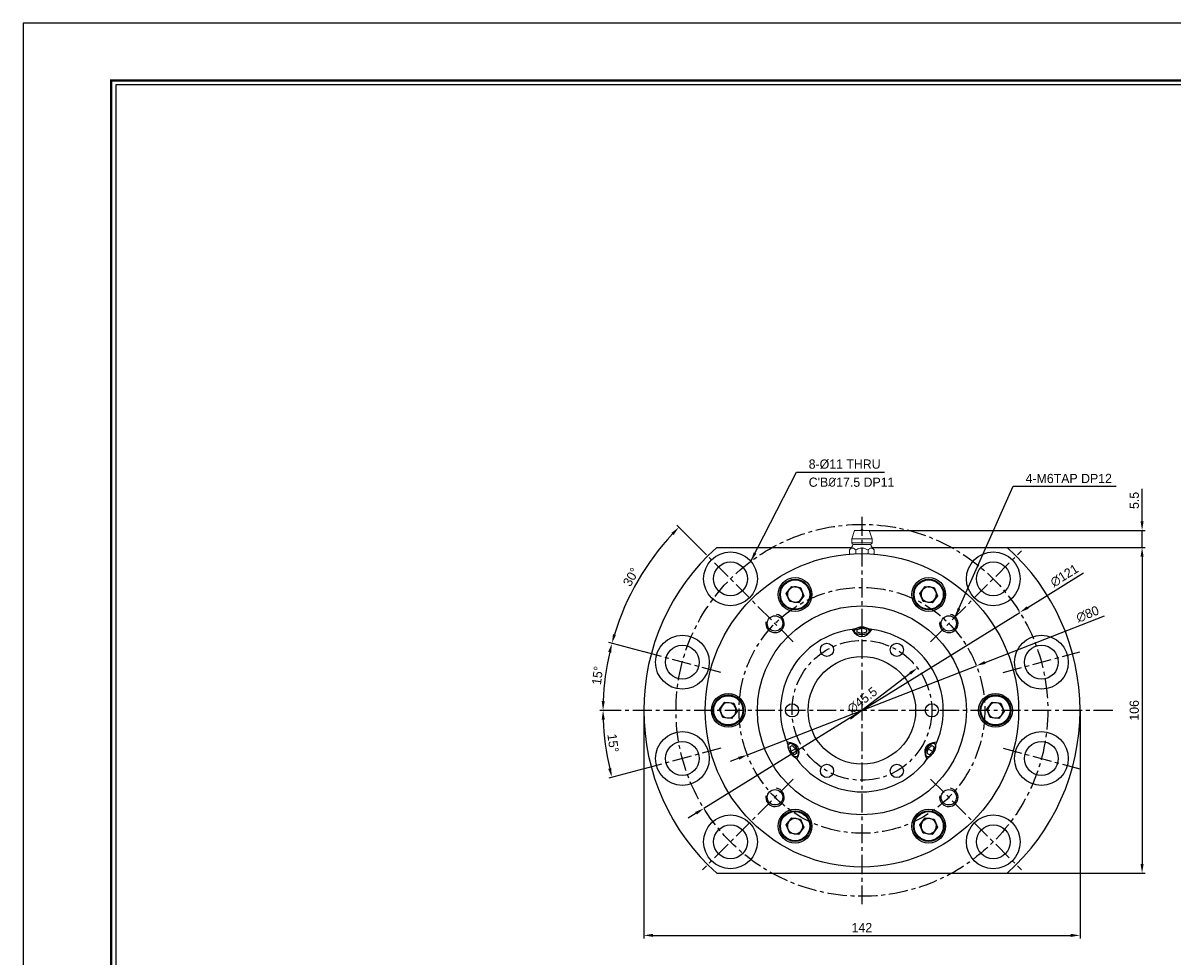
# Model space of a CAD drawing. Header units: millimetres. Extents: x -29 to 5648, y -387 to 3949.
# Tile 2 of 5: x 0 to 374, y 299 to 603. Entities that reach past the tile are written whole.
import ezdxf
from ezdxf.enums import TextEntityAlignment as Align

# ---------------------------------------------------------------- set-up
doc = ezdxf.new("R2010")
doc.units = ezdxf.units.MM
doc.linetypes.add('CENTER', pattern=[2, 1.25, -0.25, 0.25, -0.25])
doc.layers.get('0').update_dxf_attribs({"linetype": 'CONTINUOUS'})
doc.layers.get('Defpoints').update_dxf_attribs({"linetype": 'CONTINUOUS'})
for name, color, linetype in [('5', 7, 'CONTINUOUS'), ('7', 7, 'CONTINUOUS'), ('center', 1, 'CENTER'), ('OUTLINE', 7, 'CONTINUOUS')]:
    doc.layers.add(name, color=color, linetype=linetype)
doc.dimstyles.new('3', dxfattribs={"dimtxt": 3, "dimasz": 3, "dimexe": 1, "dimexo": 0, "dimgap": 1, "dimtad": 1, "dimdec": 3, "dimzin": 11, "dimdsep": 46, "dimtxsty": 'Standard', "dimcen": 0, "dimclrd": 5, "dimclre": 5, "dimclrt": 3, "dimadec": 0, "dimazin": 0, "dimtfac": 0.6, "dimtdec": 3, "dimtmove": 0, "dimatfit": 3, "dimfxl": 1.25, "dimtolj": 1, "dimtzin": 11, "dimarcsym": 0})

# ---------------------------------------------------------------- blocks, each defined once
blk = doc.blocks.new('란표제')
at = {"layer": '7', "color": 0}
for p, q in [((386.1, 273), (0, 273)), ((0, 273), (0, 0))]:
    blk.add_line(p, q, dxfattribs=at)
at = {"layer": '7', "const_width": 0.325}
blk.add_lwpolyline([(377.65, 8.45), (377.65, 264.55), (13, 264.55), (13, 8.45)], close=True, dxfattribs=at)
at = {"layer": '7'}
blk.add_lwpolyline([(377, 9.1), (377, 263.9), (13.65, 263.9), (13.65, 9.1)], close=True, dxfattribs=at)
at = {"layer": '5', "ltscale": 0.5}
for tag, p, height in [('TITLE', (308.32, 31.73), 3.25), ('도번', (326.54, 20.34), 3.25), ('SCALE', (329.92, 12.42), 1.56), ('DATE', (360.13, 12.36), 1.56)]:
    blk.add_attdef(tag, p, '', height=height, dxfattribs=at)
at = {"layer": '7'}
for tag, p in [('필렛', (233.03, 14.17)), ('모따기', (233.03, 10.79))]:
    blk.add_attdef(tag, text='', height=1.5, dxfattribs=at).set_placement(p, align=Align.MIDDLE_LEFT)
blk = doc.blocks.new('*D3767')
at = {"color": 5, "lineweight": -2, "ltscale": 5}
for p, q in [((202.07, 379.72), (202.07, 305.52)), ((344.07, 379.72), (344.07, 305.52)), ((205.07, 306.52), (341.07, 306.52))]:
    blk.add_line(p, q, dxfattribs=at)
at = {"color": 5}
for points in [[(205.07, 307.02), (205.07, 306.02), (202.07, 306.52)], [(341.07, 306.02), (341.07, 307.02), (344.07, 306.52)]]:
    blk.add_solid(points, dxfattribs=at)
at = {"layer": 'Defpoints', "color": 0}
for p in [(202.07, 379.72), (344.07, 379.72), (344.07, 306.52)]:
    blk.add_point(p, dxfattribs=at)
at = {"color": 3, "ltscale": 5, "insert": (273.07, 309.06), "char_height": 3, "attachment_point": 5}
blk.add_mtext('\\A1;142', dxfattribs=at)
blk = doc.blocks.new('*D3768')
at = {"color": 5, "lineweight": -2, "ltscale": 5}
for p, q in [((202.14, 398.73), (190.72, 401.79)), ((191.42, 379.72), (187.81, 379.72))]:
    blk.add_line(p, q, dxfattribs=at)
blk.add_arc((273.07, 379.72), 84.25, 167.0402, 177.9598, dxfattribs=at)
at = {"color": 5}
for points in [[(191.45, 398.5), (190.48, 398.74), (191.69, 401.53)], [(188.37, 382.73), (189.37, 382.71), (188.81, 379.72)]]:
    blk.add_solid(points, dxfattribs=at)
at = {"layer": 'Defpoints', "color": 0}
for p in [(202.14, 398.73), (190.09, 394.35), (227.12, 392.03), (191.42, 379.72), (354.72, 379.72)]:
    blk.add_point(p, dxfattribs=at)
at = {"color": 3, "ltscale": 5, "insert": (187.02, 391.05), "char_height": 3, "attachment_point": 5, "rotation": 82.5}
blk.add_mtext('\\A1;15%%d', dxfattribs=at)
blk = doc.blocks.new('*D3769')
at = {"color": 5, "lineweight": -2, "ltscale": 5}
for p, q in [((221.15, 431.64), (212.8, 439.99)), ((202.14, 398.73), (190.74, 401.78))]:
    blk.add_line(p, q, dxfattribs=at)
blk.add_arc((273.07, 379.72), 84.24, 137.0407, 162.9593, dxfattribs=at)
at = {"color": 5}
for points in [[(211.78, 436.78), (211.06, 437.47), (213.51, 439.29)], [(192.05, 404.55), (193.01, 404.27), (191.7, 401.52)]]:
    blk.add_solid(points, dxfattribs=at)
at = {"layer": 'Defpoints', "color": 0}
for p in [(221.15, 431.64), (204.07, 428.04), (250.73, 402.06), (202.14, 398.73), (227.12, 392.03)]:
    blk.add_point(p, dxfattribs=at)
at = {"color": 3, "ltscale": 5, "insert": (197.92, 423.11), "char_height": 3, "attachment_point": 5, "rotation": 60}
blk.add_mtext('\\A1;30%%d', dxfattribs=at)
blk = doc.blocks.new('*D3770')
at = {"color": 5, "lineweight": -2, "ltscale": 5}
for p, q in [((191.42, 379.72), (187.81, 379.72)), ((202.14, 360.72), (190.72, 357.66))]:
    blk.add_line(p, q, dxfattribs=at)
blk.add_arc((273.07, 379.72), 84.25, 182.0402, 192.9598, dxfattribs=at)
at = {"color": 5}
for points in [[(189.37, 376.73), (188.37, 376.71), (188.81, 379.72)], [(190.48, 360.71), (191.45, 360.95), (191.69, 357.92)]]:
    blk.add_solid(points, dxfattribs=at)
at = {"layer": 'Defpoints', "color": 0}
for p in [(191.42, 379.72), (354.72, 379.72), (189.14, 372.38), (227.12, 367.41), (202.14, 360.72)]:
    blk.add_point(p, dxfattribs=at)
at = {"color": 3, "ltscale": 5, "insert": (192.06, 369.06), "char_height": 3, "attachment_point": 5, "rotation": 277.5}
blk.add_mtext('\\A1;15%%d', dxfattribs=at)
blk = doc.blocks.new('*D3771')
at = {"color": 5, "lineweight": -2, "ltscale": 5}
for p, q in [((320.31, 432.72), (365.27, 432.72)), ((364.27, 429.72), (364.27, 329.72)), ((320.31, 326.72), (365.27, 326.72))]:
    blk.add_line(p, q, dxfattribs=at)
at = {"color": 5}
for points in [[(364.77, 429.72), (363.77, 429.72), (364.27, 432.72)], [(363.77, 329.72), (364.77, 329.72), (364.27, 326.72)]]:
    blk.add_solid(points, dxfattribs=at)
at = {"layer": 'Defpoints', "color": 0}
for p in [(320.31, 432.72), (320.31, 326.72), (364.27, 326.72)]:
    blk.add_point(p, dxfattribs=at)
at = {"color": 3, "ltscale": 5, "insert": (361.73, 379.72), "char_height": 3, "attachment_point": 5, "rotation": 90}
blk.add_mtext('\\A1;106', dxfattribs=at)
blk = doc.blocks.new('*D3772')
at = {"color": 5, "lineweight": -2, "ltscale": 5}
for p, q in [((364.27, 441.22), (364.27, 451.81)), ((275.47, 438.22), (365.27, 438.22)), ((364.27, 432.72), (364.27, 438.22)), ((320.31, 432.72), (365.27, 432.72)), ((364.27, 429.72), (364.27, 426.72))]:
    blk.add_line(p, q, dxfattribs=at)
at = {"color": 5}
for points in [[(363.77, 441.22), (364.77, 441.22), (364.27, 438.22)], [(364.77, 429.72), (363.77, 429.72), (364.27, 432.72)]]:
    blk.add_solid(points, dxfattribs=at)
at = {"layer": 'Defpoints', "color": 0}
for p in [(275.47, 438.22), (364.27, 438.22), (320.31, 432.72)]:
    blk.add_point(p, dxfattribs=at)
at = {"color": 3, "ltscale": 5, "insert": (361.74, 448.02), "char_height": 3, "attachment_point": 5, "rotation": 90}
blk.add_mtext('\\A1;5.5', dxfattribs=at)
blk = doc.blocks.new('*D3773')
at = {"color": 5, "lineweight": -2, "ltscale": 5}
for p, q in [((313.14, 395.31), (352.05, 410.44)), ((235.79, 365.22), (310.35, 394.22)), ((232.99, 364.13), (230.2, 363.05))]:
    blk.add_line(p, q, dxfattribs=at)
at = {"color": 5}
for points in [[(312.96, 395.78), (313.33, 394.84), (310.35, 394.22)], [(233.17, 363.67), (232.81, 364.6), (235.79, 365.22)]]:
    blk.add_solid(points, dxfattribs=at)
at = {"layer": 'Defpoints', "color": 0}
for p in [(310.35, 394.22), (235.79, 365.22)]:
    blk.add_point(p, dxfattribs=at)
at = {"color": 3, "ltscale": 5, "insert": (346.53, 411.02), "char_height": 3, "attachment_point": 5, "rotation": 21.2536}
blk.add_mtext('\\A1;∅80', dxfattribs=at)
blk = doc.blocks.new('*D3774')
at = {"color": 5, "lineweight": -2, "ltscale": 5}
for p, q in [((327.04, 413.18), (345.19, 424.43)), ((221.65, 347.85), (324.49, 411.6)), ((219.1, 346.27), (216.55, 344.69))]:
    blk.add_line(p, q, dxfattribs=at)
at = {"color": 5}
for points in [[(326.78, 413.6), (327.3, 412.75), (324.49, 411.6)], [(219.36, 345.84), (218.83, 346.69), (221.65, 347.85)]]:
    blk.add_solid(points, dxfattribs=at)
at = {"layer": 'Defpoints', "color": 0}
for p in [(324.49, 411.6), (221.65, 347.85)]:
    blk.add_point(p, dxfattribs=at)
at = {"color": 3, "ltscale": 5, "insert": (338.97, 423.56), "char_height": 3, "attachment_point": 5, "rotation": 31.7922}
blk.add_mtext('\\A1;∅121', dxfattribs=at)
blk = doc.blocks.new('*D3791')
at = {"layer": 'Defpoints', "color": 0}
for p in [(291.13, 393.56), (255.01, 365.89)]:
    blk.add_point(p, dxfattribs=at)
at = {"layer": 'OUTLINE', "color": 5, "lineweight": -2, "ltscale": 5}
blk.add_line((288.75, 391.73), (269.35, 376.87), dxfattribs=at)
at = {"layer": 'OUTLINE', "color": 5}
blk.add_solid([(289.05, 391.33), (288.44, 392.13), (291.13, 393.56)], dxfattribs=at)
at = {"layer": 'OUTLINE', "color": 3, "ltscale": 5, "insert": (273.2, 383.02), "char_height": 3, "attachment_point": 5, "rotation": 37.4496}
blk.add_mtext('\\A1;∅45.5', dxfattribs=at)

msp = doc.modelspace()

# ---------------------------------------------------------------- linework, layer by layer
at = {"color": 7, "linetype": 'Continuous', "lineweight": 15}
for p, q in [((270.6686, 438.2218), (269.7686, 435.5218)), ((275.4686, 438.2218), (270.6686, 438.2218)), ((276.3686, 435.5218), (275.4686, 438.2218)), ((269.7686, 435.5218), (269.7686, 434.2218)), ((273.0686, 435.5218), (269.7686, 435.5218)), ((276.3686, 435.5218), (273.0686, 435.5218)), ((276.3686, 434.2218), (276.3686, 435.5218)), ((269.0271, 431.9004), (269.0271, 430.7633)), ((269.0271, 430.7633), (269.2144, 430.576)), ((270.2686, 433.7218), (275.8686, 433.7218)), ((271.0478, 431.9004), (271.0478, 430.7633)), ((275.0893, 431.9004), (275.0893, 430.7633)), ((276.9227, 430.576), (277.11, 430.7633)), ((277.11, 430.7633), (277.11, 431.9004))]:
    msp.add_line(p, q, dxfattribs=at)
at = {"color": 8, "linetype": 'Continuous', "lineweight": 15}
msp.add_line((276.3686, 434.2218), (269.7686, 434.2218), dxfattribs=at)
at = {"color": 7, "linetype": 'Continuous', "lineweight": 15}
for centre, radius, start, end in [((273.0686, 438.2218), 0.4, 0, 180), ((264.7743, 436.1328), 6, 315.104952, 336.307361), ((270.2686, 434.2218), 0.5, 180, 270), ((275.8686, 434.2218), 0.5, 270, 0), ((281.3628, 436.1328), 6, 203.692639, 224.850879)]:
    msp.add_arc(centre, radius, start, end, dxfattribs=at)
at = {"color": 5, "ltscale": 5}
for centre in [(244.7843, 408.0061), (301.3528, 408.0061), (244.7843, 351.4375), (301.3528, 351.4375)]:
    msp.add_arc(centre, 3, 170, 80, dxfattribs=at)
at = {"color": 7, "linetype": 'Continuous', "lineweight": 15}
for points, knots in [([(269.0271, 431.9004), (269.1339, 432.0051), (269.3484, 432.2154), (269.7268, 432.4914), (270.1176, 432.5617), (270.4781, 432.4004), (270.7669, 432.1769), (270.9538, 431.9929), (271.0478, 431.9004)], [0, 0, 0, 0, 0.16732129, 0.33612297, 0.5650141, 0.70682992, 0.85260944, 1, 1, 1, 1]), ([(271.0478, 431.9004), (271.2798, 432.0148), (271.7427, 432.243), (272.4204, 432.472), (273.0802, 432.5499), (273.6896, 432.4717), (274.3691, 432.2538), (274.8224, 432.0313), (275.0893, 431.9004)], [0, 0, 0, 0, 0.1818455, 0.36288164, 0.50003051, 0.6453139, 0.79120345, 1, 1, 1, 1]), ([(275.0893, 431.9004), (275.1961, 432.0051), (275.4106, 432.2154), (275.7889, 432.4914), (276.1798, 432.5617), (276.5402, 432.4004), (276.8291, 432.1769), (277.016, 431.9929), (277.11, 431.9004)], [0, 0, 0, 0, 0.16732129, 0.33612294, 0.56501448, 0.70682989, 0.85260941, 1, 1, 1, 1])]:
    msp.add_open_spline(points, degree=3, knots=knots, dxfattribs=at)
for points in [[(269.2367, 430.5777), (269.1664, 430.637), (269.0968, 430.7001), (269.0271, 430.7633)], [(271.0478, 430.7633), (271.0167, 430.7347), (270.9855, 430.7062), (270.9543, 430.678)], [(271.2143, 430.6881), (271.1587, 430.713), (271.1033, 430.7381), (271.0478, 430.7633)], [(275.0893, 430.7633), (275.0344, 430.7381), (274.9795, 430.7129), (274.9245, 430.688)], [(275.1839, 430.6779), (275.1523, 430.7061), (275.1208, 430.7347), (275.0893, 430.7633)], [(277.11, 430.7633), (277.041, 430.7), (276.972, 430.6368), (276.9023, 430.5775)]]:
    msp.add_open_spline(points, degree=3, dxfattribs=at)
at = {"layer": 'center', "ltscale": 5}
for p, q in [((273.0686, 442.7218), (273.0686, 316.7218)), ((250.7332, 402.0571), (221.1458, 431.6446)), ((295.4039, 402.0571), (324.9913, 431.6446)), ((227.1193, 392.0339), (202.1408, 398.7269)), ((319.0178, 392.0339), (343.9963, 398.7269)), ((354.7186, 379.7218), (191.4186, 379.7218)), ((227.1193, 367.4098), (202.1408, 360.7168)), ((319.0178, 367.4098), (343.9963, 360.7168)), ((250.7332, 357.3865), (221.1458, 327.7991)), ((295.4039, 357.3865), (324.9913, 327.7991))]:
    msp.add_line(p, q, dxfattribs=at)
for radius in [60.5, 40, 22.75]:
    msp.add_circle((273.0686, 379.7218), radius, dxfattribs=at)
at = {"layer": 'OUTLINE'}
for p, q in [((225.8245, 432.7218), (269.7104, 432.7218)), ((276.4267, 432.7218), (320.3126, 432.7218)), ((248.4568, 417.7733), (250.2162, 420.0619)), ((250.2162, 420.0619), (253.078, 419.6825)), ((253.078, 419.6825), (254.1803, 417.0145)), ((291.9568, 417.7733), (293.7162, 420.0619)), ((293.7162, 420.0619), (296.578, 419.6825)), ((296.578, 419.6825), (297.6803, 417.0145)), ((249.5591, 415.1053), (248.4568, 417.7733)), ((254.1803, 417.0145), (252.4209, 414.7259)), ((293.0591, 415.1053), (291.9568, 417.7733)), ((297.6803, 417.0145), (295.9209, 414.7259)), ((252.4209, 414.7259), (249.5591, 415.1053)), ((295.9209, 414.7259), (293.0591, 415.1053)), ((270.8618, 406.1298), (270.8948, 406.1325)), ((271.5686, 405.9753), (273.0686, 406.4083)), ((271.5686, 405.1093), (271.5686, 405.9753)), ((273.0686, 404.6763), (271.5686, 405.1093)), ((274.5686, 405.9753), (273.0686, 406.4083)), ((273.0686, 404.6763), (273.0686, 406.4083)), ((274.5686, 405.1093), (273.0686, 404.6763)), ((274.5686, 405.9753), (274.5686, 405.1093)), ((275.2423, 406.1325), (275.2753, 406.1298)), ((226.7068, 380.1012), (228.4662, 382.3898)), ((228.4662, 382.3898), (231.328, 382.0104)), ((231.328, 382.0104), (232.4303, 379.3424)), ((313.7068, 380.1012), (315.4662, 382.3898)), ((315.4662, 382.3898), (318.328, 382.0104)), ((318.328, 382.0104), (319.4303, 379.3424)), ((227.8091, 377.4332), (226.7068, 380.1012)), ((232.4303, 379.3424), (230.6709, 377.0538)), ((314.8091, 377.4332), (313.7068, 380.1012)), ((319.4303, 379.3424), (317.6709, 377.0538)), ((230.6709, 377.0538), (227.8091, 377.4332)), ((317.6709, 377.0538), (314.8091, 377.4332)), ((249.1094, 368.399), (249.0952, 368.4289)), ((249.5823, 367.8941), (250.3323, 368.3271)), ((249.5823, 367.8941), (249.9573, 366.3785)), ((251.4573, 367.2446), (249.9573, 366.3785)), ((250.3323, 368.3271), (251.4573, 367.2446)), ((251.4573, 367.2446), (251.8323, 365.729)), ((294.3048, 365.729), (294.6798, 367.2446)), ((294.6798, 367.2446), (295.8048, 368.3271)), ((294.6798, 367.2446), (296.1798, 366.3785)), ((295.8048, 368.3271), (296.5548, 367.8941)), ((296.5548, 367.8941), (296.1798, 366.3785)), ((297.0647, 367.5997), (296.9582, 367.341)), ((297.0419, 368.4289), (297.0277, 368.399)), ((251.0823, 365.296), (249.9573, 366.3785)), ((251.8323, 365.729), (251.0823, 365.296)), ((251.3019, 364.6068), (251.2831, 364.634)), ((293.9013, 366.2821), (293.8705, 366.2831)), ((295.0548, 365.296), (294.3048, 365.729)), ((294.854, 364.634), (294.8352, 364.6068)), ((295.0548, 365.296), (296.1798, 366.3785)), ((248.4568, 342.4291), (250.2162, 344.7177)), ((250.2162, 344.7177), (253.078, 344.3383)), ((291.9568, 342.4291), (293.7162, 344.7177)), ((293.7162, 344.7177), (296.578, 344.3383)), ((249.5591, 339.7611), (248.4568, 342.4291)), ((254.1803, 341.6703), (252.4209, 339.3817)), ((253.078, 344.3383), (254.1803, 341.6703)), ((293.0591, 339.7611), (291.9568, 342.4291)), ((297.6803, 341.6703), (295.9209, 339.3817)), ((296.578, 344.3383), (297.6803, 341.6703)), ((252.4209, 339.3817), (249.5591, 339.7611)), ((295.9209, 339.3817), (293.0591, 339.7611)), ((225.8245, 326.7218), (320.3126, 326.7218))]:
    msp.add_line(p, q, dxfattribs=at)
at = {"layer": 'OUTLINE', "flags": 128}
for points in [[(275.2753, 406.1298), (275.4927, 405.8478), (275.5685, 405.548), (275.4982, 405.2478), (275.2858, 404.9649), (274.9439, 404.7157), (274.4923, 404.5148), (273.9575, 404.374), (273.3708, 404.3015), (272.7663, 404.3015), (272.1796, 404.374), (271.6448, 404.5148), (271.1932, 404.7157), (270.8513, 404.9649), (270.6389, 405.2478), (270.5686, 405.548), (270.6444, 405.8478), (270.8618, 406.1298)], [(273.0686, 406.7651), (273.6538, 406.7295), (274.205, 406.625), (274.6902, 406.4576), (275.0812, 406.2369), (275.3551, 405.9759), (275.4962, 405.6897), (275.4962, 405.3949), (275.3551, 405.1087), (275.0812, 404.8477), (274.6902, 404.6271), (274.205, 404.4596), (273.6538, 404.3551), (273.0686, 404.3196), (272.4833, 404.3551), (271.9321, 404.4596), (271.4469, 404.6271), (271.0559, 404.8477), (270.782, 405.1087), (270.6409, 405.3949), (270.6409, 405.6897), (270.782, 405.9759), (271.0559, 406.2369), (271.4469, 406.4576), (271.9321, 406.625), (272.4833, 406.7295), (273.0686, 406.7651)], [(249.0952, 368.4289), (249.2307, 368.7582), (249.4524, 368.9738), (249.7476, 369.0629), (250.0988, 369.0205), (250.4856, 368.8489), (250.8853, 368.5583), (251.2746, 368.1656), (251.6308, 367.6937), (251.933, 367.1703), (252.1636, 366.6259), (252.309, 366.0923), (252.3609, 365.6008), (252.316, 365.1801), (252.1772, 364.8547), (251.9524, 364.6437), (251.6549, 364.5594), (251.3019, 364.6068)], [(249.3508, 366.8116), (249.1794, 367.3391), (249.0967, 367.836), (249.1077, 368.2733), (249.2116, 368.6257), (249.4025, 368.8727), (249.6692, 368.9998), (249.9962, 368.9998), (250.3645, 368.8727), (250.7528, 368.6257), (251.1384, 368.2733), (251.499, 367.836), (251.8136, 367.3391), (252.0639, 366.8116), (252.2353, 366.284), (252.3179, 365.7872), (252.307, 365.3498), (252.203, 364.9974), (252.0122, 364.7505), (251.7455, 364.6233), (251.4185, 364.6233), (251.0501, 364.7505), (250.6619, 364.9974), (250.2762, 365.3498), (249.9157, 365.7872), (249.6011, 366.284), (249.3508, 366.8116)], [(294.8352, 364.6068), (294.4822, 364.5594), (294.1847, 364.6437), (293.9599, 364.8547), (293.8211, 365.1801), (293.7762, 365.6008), (293.8281, 366.0923), (293.9735, 366.6259), (294.2041, 367.1703), (294.5063, 367.6937), (294.8625, 368.1656), (295.2518, 368.5583), (295.6516, 368.8489), (296.0383, 369.0205), (296.3895, 369.0629), (296.6847, 368.9738), (296.9064, 368.7582), (297.0419, 368.4289)], [(296.9582, 367.341), (296.7871, 366.8136), (296.5371, 366.286), (296.2227, 365.7889), (295.8623, 365.3513), (295.4767, 364.9986), (295.0884, 364.7512), (294.7199, 364.6235), (294.3927, 364.6231), (294.1258, 364.7498), (293.9346, 364.9963), (293.8304, 365.3483), (293.819, 365.7854), (293.9013, 366.2821)], [(293.9013, 366.2821), (294.0725, 366.8096), (294.3225, 367.3372), (294.6368, 367.8342), (294.9973, 368.2718), (295.3828, 368.6246), (295.7711, 368.872), (296.1396, 368.9996), (296.4668, 369.0001), (296.7338, 368.8734), (296.9249, 368.6268), (297.0292, 368.2748), (297.0405, 367.8377), (296.9582, 367.341)]]:
    msp.add_lwpolyline(points, dxfattribs=at)
at = {"layer": 'OUTLINE'}
for centre, radius in [((230.2886, 422.5018), 8.75), ((273.0686, 379.7218), 51), ((315.8485, 422.5018), 8.75), ((230.2886, 422.5018), 5.5), ((315.8485, 422.5018), 5.5), ((251.3186, 417.3939), 5.5), ((251.3186, 417.3939), 5), ((251.3186, 417.3939), 4.75), ((294.8186, 417.3939), 5.5), ((294.8186, 417.3939), 5), ((294.8186, 417.3939), 4.75), ((273.0686, 379.7218), 34), ((244.7843, 408.0061), 2.5), ((301.3528, 408.0061), 2.5), ((214.63, 395.3804), 8.75), ((214.63, 395.3804), 5.5), ((261.6936, 399.4239), 2.15), ((284.4436, 399.4239), 2.15), ((331.5071, 395.3804), 8.75), ((331.5071, 395.3804), 5.5), ((273.0686, 379.7218), 17.5), ((229.5686, 379.7218), 5.5), ((229.5686, 379.7218), 5), ((229.5686, 379.7218), 4.75), ((250.3186, 379.7218), 2.15), ((295.8186, 379.7218), 2.15), ((316.5686, 379.7218), 5.5), ((316.5686, 379.7218), 5), ((316.5686, 379.7218), 4.75), ((214.63, 364.0633), 8.75), ((331.5071, 364.0633), 8.75), ((214.63, 364.0633), 5.5), ((331.5071, 364.0633), 5.5), ((261.6936, 360.0197), 2.15), ((284.4436, 360.0197), 2.15), ((244.7843, 351.4375), 2.5), ((301.3528, 351.4375), 2.5), ((230.2886, 336.9419), 8.75), ((251.3186, 342.0497), 5.5), ((251.3186, 342.0497), 5), ((251.3186, 342.0497), 4.75), ((294.8186, 342.0497), 5.5), ((294.8186, 342.0497), 5), ((294.8186, 342.0497), 4.75), ((315.8485, 336.9419), 8.75), ((230.2886, 336.9419), 5.5), ((315.8485, 336.9419), 5.5)]:
    msp.add_circle(centre, radius, dxfattribs=at)
for centre, radius, start, end in [((273.0686, 379.7218), 71, 131.713719, 228.286281), ((273.0686, 379.7218), 71, 311.713719, 48.286281), ((251.3186, 417.3939), 2.5, 82.448281, 142.448281), ((251.3186, 417.3939), 2.5, 22.448281, 82.448281), ((294.8186, 417.3939), 2.5, 82.448281, 142.448281), ((294.8186, 417.3939), 2.5, 22.448281, 82.448281), ((251.3186, 417.3939), 2.5, 142.448281, 202.448281), ((251.3186, 417.3939), 2.5, 202.448281, 262.448281), ((251.3186, 417.3939), 2.5, 262.448281, 322.448281), ((251.3186, 417.3939), 2.5, 322.448281, 22.448281), ((294.8186, 417.3939), 2.5, 142.448281, 202.448281), ((294.8186, 417.3939), 2.5, 202.448281, 262.448281), ((294.8186, 417.3939), 2.5, 262.448281, 322.448281), ((294.8186, 417.3939), 2.5, 322.448281, 22.448281), ((273.0686, 379.7218), 26.5, 96.923254, 203.076746), ((273.0686, 379.7218), 26.5, 94.776683, 96.923254), ((271.366, 405.4886), 0.7979, 126.193748, 178.099212), ((273.0686, 401.975), 4.8203, 58.958962, 121.041038), ((274.7711, 405.4886), 0.7979, 1.900788, 53.806252), ((273.0686, 379.7218), 26.5, 83.076746, 85.223317), ((273.0686, 379.7218), 26.5, 336.923254, 83.076746), ((229.5686, 379.7218), 2.5, 82.448281, 142.448281), ((229.5686, 379.7218), 2.5, 22.448281, 82.448281), ((316.5686, 379.7218), 2.5, 82.448281, 142.448281), ((316.5686, 379.7218), 2.5, 22.448281, 82.448281), ((229.5686, 379.7218), 2.5, 142.448281, 202.448281), ((229.5686, 379.7218), 2.5, 202.448281, 262.448281), ((229.5686, 379.7218), 2.5, 262.448281, 322.448281), ((229.5686, 379.7218), 2.5, 322.448281, 22.448281), ((316.5686, 379.7218), 2.5, 142.448281, 202.448281), ((316.5686, 379.7218), 2.5, 202.448281, 262.448281), ((316.5686, 379.7218), 2.5, 262.448281, 322.448281), ((316.5686, 379.7218), 2.5, 322.448281, 22.448281), ((273.0686, 379.7218), 26.5, 203.076746, 205.223317), ((253.7967, 368.5952), 4.8203, 178.958917, 241.041068), ((249.9026, 368.3129), 0.7979, 121.900565, 173.806305), ((292.188, 368.7199), 5.0037, 299.794318, 347.063155), ((296.2307, 368.3105), 0.802, 6.336304, 57.956826), ((273.0686, 379.7218), 26.5, 334.776683, 336.923254), ((294.0468, 368.4107), 3.1249, 344.959158, 4.996407), ((251.6051, 365.3639), 0.7979, 246.193133, 298.099835), ((273.0686, 379.7218), 26.5, 214.776683, 216.923254), ((273.0686, 379.7218), 26.5, 216.923254, 323.076746), ((294.5331, 365.3943), 0.8253, 242.822718, 292.884314), ((273.0686, 379.7218), 26.5, 323.076746, 325.223317), ((251.3186, 342.0497), 2.5, 82.448281, 142.448281), ((251.3186, 342.0497), 2.5, 22.448281, 82.448281), ((294.8186, 342.0497), 2.5, 82.448281, 142.448281), ((294.8186, 342.0497), 2.5, 22.448281, 82.448281), ((251.3186, 342.0497), 2.5, 142.448281, 202.448281), ((251.3186, 342.0497), 2.5, 202.448281, 262.448281), ((251.3186, 342.0497), 2.5, 322.448281, 22.448281), ((294.8186, 342.0497), 2.5, 142.448281, 202.448281), ((294.8186, 342.0497), 2.5, 202.448281, 262.448281), ((294.8186, 342.0497), 2.5, 322.448281, 22.448281), ((251.3186, 342.0497), 2.5, 262.448281, 322.448281), ((294.8186, 342.0497), 2.5, 262.448281, 322.448281)]:
    msp.add_arc(centre, radius, start, end, dxfattribs=at)
for centre, major_axis in [((273.0686, 413.7218), (0, -10)), ((243.6237, 362.7218), (8.6603, 5)), ((302.5134, 362.7218), (-8.6603, 5))]:
    msp.add_ellipse(centre, major_axis=major_axis, ratio=0.5, start_param=5.59016893, end_param=6.97620169, dxfattribs=at)

# ---------------------------------------------------------------- block references
at = {"ltscale": 5, "xscale": 2.210004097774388, "yscale": 2.210004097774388, "zscale": 2.210004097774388}
msp.add_blockref('란표제', (0, 0), dxfattribs=at)

# ---------------------------------------------------------------- texts
at = {"layer": 'OUTLINE', "color": 3, "ltscale": 5, "char_height": 3, "attachment_point": 7}
for s, insert in [('\\A1;8-%%C11 THRU', (255.7573, 458.2271)), ("\\A1;C'B{\\FISOCPEUR|c0;%%C}17.5 DP11", (255.7573, 452.4133)), ('\\A1;4-M6TAP DP12', (326.359, 453.6227))]:
    msp.add_mtext(s, dxfattribs=dict(at, insert=insert))

# ---------------------------------------------------------------- dimensions: what is measured, and where the dimension line sits
at = {"ltscale": 5}
for base, p2, picture, middle in [((364.273, 438.2218), (275.4686, 438.2218), '*D3772', (361.7371, 448.0161)), ((364.273, 326.7218), (320.3126, 326.7218), '*D3771', (361.7311, 379.7218))]:
    dim = msp.add_linear_dim(base=base, p1=(320.3126, 432.7218), p2=p2, angle=90, dimstyle='3', dxfattribs=at)
    dim.commit()
    dim.dimension.update_dxf_attribs({"geometry": picture, "text_midpoint": middle})
for base, line1, line2, picture, middle in [((204.067, 428.0373), ((250.7332, 402.0571), (221.1458, 431.6446)), ((227.1193, 392.0339), (202.1408, 398.7269)), '*D3769', (197.9206, 423.1085)), ((190.0946, 394.3524), ((227.1193, 392.0339), (202.1408, 398.7269)), ((354.7186, 379.7218), (191.4186, 379.7218)), '*D3768', (187.0152, 391.0509)), ((189.1352, 372.3786), ((227.1193, 367.4098), (202.1408, 360.7168)), ((354.7186, 379.7218), (191.4186, 379.7218)), '*D3770', (192.0556, 369.0563))]:
    dim = msp.add_angular_dim_2l(base=base, line1=line1, line2=line2, dimstyle='3', dxfattribs=at)
    dim.commit()
    dim.dimension.update_dxf_attribs({"geometry": picture, "text_midpoint": middle})
for p1, p2, picture, middle in [((221.6457, 347.848), (324.4914, 411.5957), '*D3774', (340.3091, 421.4001)), ((235.7891, 365.222), (310.348, 394.2217), '*D3773', (347.4527, 408.6536))]:
    dim = msp.add_diameter_dim_2p(p1=p1, p2=p2, dimstyle='3', dxfattribs=at)
    dim.commit()
    dim.dimension.update_dxf_attribs({"geometry": picture, "text_midpoint": middle, "dimtype": 163})
dim = msp.add_linear_dim(base=(344.0686, 306.5223), p1=(202.0686, 379.7218), p2=(344.0686, 379.7218), dimstyle='3', dxfattribs=at)
dim.commit()
dim.dimension.update_dxf_attribs({"geometry": '*D3767', "text_midpoint": (273.0686, 309.0643)})
at = {"layer": 'OUTLINE', "ltscale": 5}
dim = msp.add_diameter_dim_2p(p1=(255.0076, 365.8884), p2=(291.1295, 393.5553), dimstyle='3', dxfattribs=at)
dim.commit()
dim.dimension.update_dxf_attribs({"geometry": '*D3791', "text_midpoint": (274.7458, 381.0065), "dimtype": 163})

# ---------------------------------------------------------------- leaders
at = {"layer": 'OUTLINE', "ltscale": 5, "annotation_type": 0, "has_hookline": 1, "hookline_direction": 0}
for points, text_width in [([(236.907, 428.2253), (251.7573, 457.2271), (254.7573, 457.2271)], 24.6152), ([(303.4741, 410.1274), (322.359, 452.6227), (325.359, 452.6227)], 29.4248)]:
    msp.add_leader(points, dimstyle='3', dxfattribs=dict(at, text_width=text_width))

doc.saveas('drawing.dxf')
